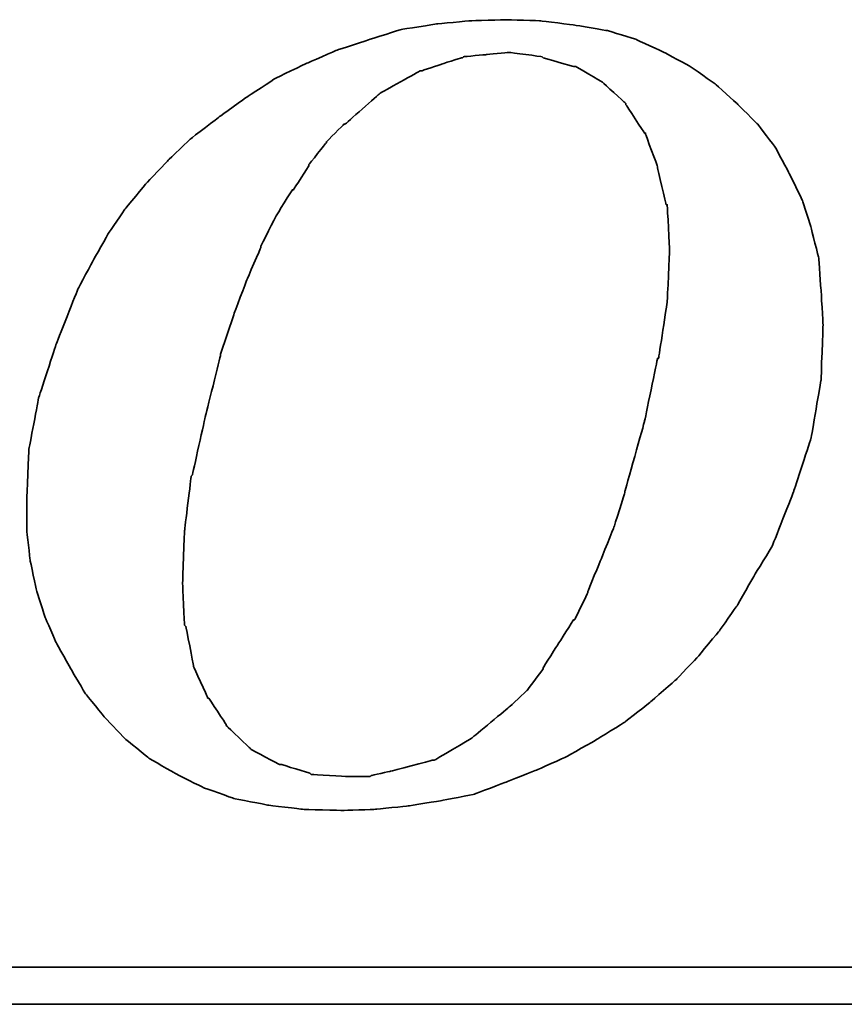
# Model space of a CAD drawing. Header units: millimetres. Extents: x 301 to 553, y -49 to 41.
# Tile 42 of 50: x 494.13 to 495.79, y -25.41 to -23.44. Entities that reach past the tile are written whole.
import ezdxf

# ---------------------------------------------------------------- set-up
doc = ezdxf.new("R2010")
doc.units = ezdxf.units.MM
doc.header["$LTSCALE"] = 0.1
doc.layers.add('DIM', color=4, linetype='CONTINUOUS')
doc.layers.add('layer 1', color=7, linetype='CONTINUOUS')

# ---------------------------------------------------------------- blocks, each defined once
blk = doc.blocks.new('TBI MOTION logo(完整正式版)')
at = {"layer": 'layer 1', "color": 22, "lineweight": 35}
for points, knots in [([(35.79625, -6.98375), (35.79625, -6.98375), (36.23125, -7.43875), (36.23125, -7.43875), (36.23125, -7.43875), (36.23125, -7.43875), (36.75625, -7.87125), (36.75625, -7.87125), (36.75625, -7.87125), (36.75625, -7.87125), (37.33125, -8.20375), (37.33125, -8.20375), (37.33125, -8.20375), (37.33125, -8.20375), (37.95625, -8.51875), (37.95625, -8.51875), (37.95625, -8.51875), (37.95625, -8.51875), (38.62625, -8.75875), (38.62625, -8.75875), (38.62625, -8.75875), (38.62625, -8.75875), (39.37125, -8.90375), (39.37125, -8.90375), (39.37125, -8.90375), (39.37125, -8.90375), (40.14125, -8.99875), (40.14125, -8.99875), (40.14125, -8.99875), (40.14125, -8.99875), (41.02625, -9.02375), (41.02625, -9.02375), (41.02625, -9.02375), (41.02625, -9.02375), (41.74625, -8.99875), (41.74625, -8.99875), (41.74625, -8.99875), (41.74625, -8.99875), (42.46625, -8.92375), (42.46625, -8.92375), (42.46625, -8.92375), (42.46625, -8.92375), (43.21125, -8.80625), (43.21125, -8.80625), (43.21125, -8.80625), (43.21125, -8.80625), (43.93125, -8.66375), (43.93125, -8.66375), (43.93125, -8.66375), (43.93125, -8.66375), (44.62625, -8.39875), (44.62625, -8.39875), (44.62625, -8.39875), (44.62625, -8.39875), (45.29625, -8.13375), (45.29625, -8.13375), (45.29625, -8.13375), (45.29625, -8.13375), (45.94625, -7.84375), (45.94625, -7.84375), (45.94625, -7.84375), (45.94625, -7.84375), (46.61625, -7.46375), (46.61625, -7.46375), (46.61625, -7.46375), (46.61625, -7.46375), (47.24125, -7.07875), (47.24125, -7.07875), (47.24125, -7.07875), (47.24125, -7.07875), (47.81625, -6.62375), (47.81625, -6.62375), (47.81625, -6.62375), (47.81625, -6.62375), (48.36875, -6.14375), (48.36875, -6.14375), (48.36875, -6.14375), (48.36875, -6.14375), (48.84625, -5.64125), (48.84625, -5.64125), (48.84625, -5.64125), (48.84625, -5.64125), (49.32625, -5.06375), (49.32625, -5.06375), (49.32625, -5.06375), (49.32625, -5.06375), (49.71125, -4.51374), (49.71125, -4.51374), (49.71125, -4.51374), (49.71125, -4.51374), (50.09625, -3.83874), (50.09625, -3.83874), (50.09625, -3.83874), (50.09625, -3.83874), (50.48125, -3.21374), (50.48125, -3.21374), (50.48125, -3.21374), (50.48125, -3.21374), (50.96125, -1.99125), (50.96125, -1.99125), (50.96125, -1.99125), (50.96125, -1.99125), (51.34375, -0.81875), (51.34375, -0.81875), (51.34375, -0.81875), (51.34375, -0.81875), (51.56125, 0.45624), (51.56125, 0.45624), (51.56125, 0.45624), (51.56125, 0.45624), (51.60625, 1.67624), (51.60625, 1.67624), (51.60625, 1.67624), (51.60625, 1.67624), (51.56125, 2.44625), (51.56125, 2.44625), (51.56125, 2.44625), (51.56125, 2.44625), (51.51125, 3.14125), (51.51125, 3.14125), (51.51125, 3.14125), (51.51125, 3.14125), (51.34375, 3.81125), (51.34375, 3.81125), (51.34375, 3.81125), (51.34375, 3.81125), (51.15125, 4.41125), (51.15125, 4.41125), (51.15125, 4.41125), (51.15125, 4.41125), (50.86125, 5.01125), (50.86125, 5.01125), (50.86125, 5.01125), (50.86125, 5.01125), (50.55125, 5.58875), (50.55125, 5.58875), (50.55125, 5.58875), (50.55125, 5.58875), (50.16625, 6.09125), (50.16625, 6.09125), (50.16625, 6.09125), (50.16625, 6.09125), (49.71125, 6.54875), (49.71125, 6.54875), (49.71125, 6.54875), (49.71125, 6.54875), (49.23125, 6.98125), (49.23125, 6.98125), (49.23125, 6.98125), (49.23125, 6.98125), (48.67875, 7.36625), (48.67875, 7.36625), (48.67875, 7.36625), (48.67875, 7.36625), (48.10375, 7.67625), (48.10375, 7.67625), (48.10375, 7.67625), (48.10375, 7.67625), (47.48125, 7.96375), (47.48125, 7.96375), (47.48125, 7.96375), (47.48125, 7.96375), (46.85625, 8.15625), (46.85625, 8.15625), (46.85625, 8.15625), (46.85625, 8.15625), (46.13625, 8.27624), (46.13625, 8.27624), (46.13625, 8.27624), (46.13625, 8.27624), (45.39125, 8.37125), (45.39125, 8.37125), (45.39125, 8.37125), (45.39125, 8.37125), (44.62625, 8.39624), (44.62625, 8.39624), (44.62625, 8.39624), (44.62625, 8.39624), (43.83625, 8.37125), (43.83625, 8.37125), (43.83625, 8.37125), (43.83625, 8.37125), (43.09125, 8.30125), (43.09125, 8.30125), (43.09125, 8.30125), (43.09125, 8.30125), (42.32125, 8.18125), (42.32125, 8.18125), (42.32125, 8.18125), (42.32125, 8.18125), (41.62875, 7.96375), (41.62875, 7.96375), (41.62875, 7.96375), (41.62875, 7.96375), (40.90625, 7.72625), (40.90625, 7.72625), (40.90625, 7.72625), (40.90625, 7.72625), (40.23624, 7.43625), (40.23624, 7.43625), (40.23624, 7.43625), (40.23624, 7.43625), (39.54124, 7.10125), (39.54124, 7.10125), (39.54124, 7.10125), (39.54124, 7.10125), (38.91625, 6.69125), (38.91625, 6.69125), (38.91625, 6.69125), (38.91625, 6.69125), (38.31625, 6.26125), (38.31625, 6.26125), (38.31625, 6.26125), (38.31625, 6.26125), (37.69125, 5.78125), (37.69125, 5.78125), (37.69125, 5.78125), (37.69125, 5.78125), (37.18625, 5.30125), (37.18625, 5.30125), (37.18625, 5.30125), (37.18625, 5.30125), (36.70625, 4.79624), (36.70625, 4.79624), (36.70625, 4.79624), (36.70625, 4.79624), (36.23125, 4.22125), (36.23125, 4.22125), (36.23125, 4.22125), (36.23125, 4.22125), (35.87124, 3.69375), (35.87124, 3.69375), (35.87124, 3.69375), (35.87124, 3.69375), (35.53125, 3.09125), (35.53125, 3.09125), (35.53125, 3.09125), (35.53125, 3.09125), (35.19875, 2.47125), (35.19875, 2.47125), (35.19875, 2.47125), (35.19875, 2.47125), (34.71625, 1.24625), (34.71625, 1.24625), (34.71625, 1.24625), (34.71625, 1.24625), (34.33125, 0.06874), (34.33125, 0.06874), (34.33125, 0.06874), (34.33125, 0.06874), (34.11625, -1.07875), (34.11625, -1.07875), (34.11625, -1.07875), (34.11625, -1.07875), (34.07125, -2.15875), (34.07125, -2.15875), (34.07125, -2.15875), (34.07125, -2.15875), (34.07125, -2.85375), (34.07125, -2.85375), (34.07125, -2.85375), (34.07125, -2.85375), (34.14125, -3.50375), (34.14125, -3.50375), (34.14125, -3.50375), (34.14125, -3.50375), (34.28625, -4.17375), (34.28625, -4.17375), (34.28625, -4.17375), (34.28625, -4.17375), (34.47625, -4.77624), (34.47625, -4.77624), (34.47625, -4.77624), (34.47625, -4.77624), (34.71625, -5.32625), (34.71625, -5.32625), (34.71625, -5.32625), (34.71625, -5.32625), (35.05375, -5.92875), (35.05375, -5.92875), (35.05375, -5.92875), (35.05375, -5.92875), (35.36375, -6.45375), (35.36375, -6.45375), (35.36375, -6.45375), (35.36375, -6.45375), (35.79625, -6.98375), (35.79625, -6.98375)], [0, 0, 0, 0, 0.01388889, 0.01388889, 0.01388889, 0.0138889, 0.02777778, 0.02777778, 0.02777778, 0.02777779, 0.04166667, 0.04166667, 0.04166667, 0.04166668, 0.05555556, 0.05555556, 0.05555556, 0.05555557, 0.06944444, 0.06944444, 0.06944444, 0.06944445, 0.08333333, 0.08333333, 0.08333333, 0.08333334, 0.09722222, 0.09722222, 0.09722222, 0.09722223, 0.11111111, 0.11111111, 0.11111111, 0.11111112, 0.125, 0.125, 0.125, 0.12500001, 0.13888889, 0.13888889, 0.13888889, 0.1388889, 0.15277778, 0.15277778, 0.15277778, 0.15277779, 0.16666667, 0.16666667, 0.16666667, 0.16666668, 0.18055556, 0.18055556, 0.18055556, 0.18055557, 0.19444444, 0.19444444, 0.19444444, 0.19444445, 0.20833333, 0.20833333, 0.20833333, 0.20833334, 0.22222222, 0.22222222, 0.22222222, 0.22222223, 0.23611111, 0.23611111, 0.23611111, 0.23611112, 0.25, 0.25, 0.25, 0.25000001, 0.26388889, 0.26388889, 0.26388889, 0.2638889, 0.27777778, 0.27777778, 0.27777778, 0.27777779, 0.29166667, 0.29166667, 0.29166667, 0.29166668, 0.30555556, 0.30555556, 0.30555556, 0.30555557, 0.31944444, 0.31944444, 0.31944444, 0.31944445, 0.33333333, 0.33333333, 0.33333333, 0.33333334, 0.34722222, 0.34722222, 0.34722222, 0.34722223, 0.36111111, 0.36111111, 0.36111111, 0.36111112, 0.375, 0.375, 0.375, 0.37500001, 0.38888889, 0.38888889, 0.38888889, 0.3888889, 0.40277778, 0.40277778, 0.40277778, 0.40277779, 0.41666667, 0.41666667, 0.41666667, 0.41666668, 0.43055556, 0.43055556, 0.43055556, 0.43055557, 0.44444444, 0.44444444, 0.44444444, 0.44444445, 0.45833333, 0.45833333, 0.45833333, 0.45833334, 0.47222222, 0.47222222, 0.47222222, 0.47222223, 0.48611111, 0.48611111, 0.48611111, 0.48611112, 0.5, 0.5, 0.5, 0.50000001, 0.51388889, 0.51388889, 0.51388889, 0.5138889, 0.52777778, 0.52777778, 0.52777778, 0.52777779, 0.54166667, 0.54166667, 0.54166667, 0.54166668, 0.55555556, 0.55555556, 0.55555556, 0.55555557, 0.56944444, 0.56944444, 0.56944444, 0.56944445, 0.58333333, 0.58333333, 0.58333333, 0.58333334, 0.59722222, 0.59722222, 0.59722222, 0.59722223, 0.61111111, 0.61111111, 0.61111111, 0.61111112, 0.625, 0.625, 0.625, 0.62500001, 0.63888889, 0.63888889, 0.63888889, 0.6388889, 0.65277778, 0.65277778, 0.65277778, 0.65277779, 0.66666667, 0.66666667, 0.66666667, 0.66666668, 0.68055556, 0.68055556, 0.68055556, 0.68055557, 0.69444444, 0.69444444, 0.69444444, 0.69444445, 0.70833333, 0.70833333, 0.70833333, 0.70833334, 0.72222222, 0.72222222, 0.72222222, 0.72222223, 0.73611111, 0.73611111, 0.73611111, 0.73611112, 0.75, 0.75, 0.75, 0.75000001, 0.76388889, 0.76388889, 0.76388889, 0.7638889, 0.77777778, 0.77777778, 0.77777778, 0.77777779, 0.79166667, 0.79166667, 0.79166667, 0.79166668, 0.80555556, 0.80555556, 0.80555556, 0.80555557, 0.81944444, 0.81944444, 0.81944444, 0.81944445, 0.83333333, 0.83333333, 0.83333333, 0.83333334, 0.84722222, 0.84722222, 0.84722222, 0.84722223, 0.86111111, 0.86111111, 0.86111111, 0.86111112, 0.875, 0.875, 0.875, 0.87500001, 0.88888889, 0.88888889, 0.88888889, 0.8888889, 0.90277778, 0.90277778, 0.90277778, 0.90277779, 0.91666667, 0.91666667, 0.91666667, 0.91666668, 0.93055556, 0.93055556, 0.93055556, 0.93055557, 0.94444444, 0.94444444, 0.94444444, 0.94444445, 0.95833333, 0.95833333, 0.95833333, 0.95833334, 0.97222222, 0.97222222, 0.97222222, 0.97222223, 0.98611111, 0.98611111, 0.98611111, 0.98611112, 1, 1, 1, 1]), ([(38.33875, 1.03124), (38.33875, 1.03124), (38.62625, 1.89625), (38.62625, 1.89625), (38.62625, 1.89625), (38.62625, 1.89625), (38.91625, 2.66375), (38.91625, 2.66375), (38.91625, 2.66375), (38.91625, 2.66375), (39.22625, 3.38125), (39.22625, 3.38125), (39.22625, 3.38125), (39.22625, 3.38125), (39.22625, 3.40624), (39.22625, 3.40624), (39.22625, 3.40624), (39.22625, 3.40624), (39.56124, 4.07624), (39.56124, 4.07624), (39.56124, 4.07624), (39.56124, 4.07624), (39.92125, 4.65125), (39.92125, 4.65125), (39.92125, 4.65125), (39.92125, 4.65125), (39.94625, 4.65125), (39.94625, 4.65125), (39.94625, 4.65125), (39.94625, 4.65125), (40.28125, 5.17875), (40.28125, 5.17875), (40.28125, 5.17875), (40.28125, 5.17875), (40.28125, 5.20375), (40.28125, 5.20375), (40.28125, 5.20375), (40.28125, 5.20375), (40.66875, 5.68625), (40.66875, 5.68625), (40.66875, 5.68625), (40.66875, 5.68625), (40.66875, 5.70625), (40.66875, 5.70625), (40.66875, 5.70625), (40.66875, 5.70625), (41.05124, 6.09125), (41.05124, 6.09125), (41.05124, 6.09125), (41.05124, 6.09125), (41.07625, 6.09125), (41.07625, 6.09125), (41.07625, 6.09125), (41.07625, 6.09125), (41.84125, 6.76625), (41.84125, 6.76625), (41.84125, 6.76625), (41.84125, 6.76625), (41.86625, 6.78625), (41.86625, 6.78625), (41.86625, 6.78625), (41.86625, 6.78625), (42.73125, 7.26624), (42.73125, 7.26624), (42.73125, 7.26624), (42.73125, 7.26624), (42.75625, 7.26624), (42.75625, 7.26624), (42.75625, 7.26624), (42.75625, 7.26624), (43.18625, 7.41125), (43.18625, 7.41125), (43.18625, 7.41125), (43.18625, 7.41125), (43.64125, 7.55625), (43.64125, 7.55625), (43.64125, 7.55625), (43.64125, 7.55625), (43.66625, 7.55625), (43.66625, 7.55625), (43.66625, 7.55625), (43.66625, 7.55625), (43.69125, 7.58124), (43.69125, 7.58124), (43.69125, 7.58124), (43.69125, 7.58124), (44.19125, 7.62625), (44.19125, 7.62625), (44.19125, 7.62625), (44.19125, 7.62625), (44.67125, 7.67625), (44.67125, 7.67625), (44.67125, 7.67625), (44.67125, 7.67625), (44.69625, 7.67625), (44.69625, 7.67625), (44.69625, 7.67625), (44.69625, 7.67625), (45.41875, 7.58124), (45.41875, 7.58124), (45.41875, 7.58124), (45.41875, 7.58124), (45.44125, 7.55625), (45.44125, 7.55625), (45.44125, 7.55625), (45.44125, 7.55625), (46.11125, 7.36625), (46.11125, 7.36625), (46.11125, 7.36625), (46.11125, 7.36625), (46.13625, 7.36625), (46.13625, 7.36625), (46.13625, 7.36625), (46.13625, 7.36625), (46.15875, 7.36625), (46.15875, 7.36625), (46.15875, 7.36625), (46.15875, 7.36625), (46.73625, 7.02624), (46.73625, 7.02624), (46.73625, 7.02624), (46.73625, 7.02624), (46.76125, 7.00624), (46.76125, 7.00624), (46.76125, 7.00624), (46.76125, 7.00624), (47.24125, 6.57124), (47.24125, 6.57124), (47.24125, 6.57124), (47.24125, 6.57124), (47.26625, 6.54875), (47.26625, 6.54875), (47.26625, 6.54875), (47.26625, 6.54875), (47.26625, 6.52375), (47.26625, 6.52375), (47.26625, 6.52375), (47.26625, 6.52375), (47.67375, 5.89875), (47.67375, 5.89875), (47.67375, 5.89875), (47.67375, 5.89875), (47.69625, 5.89875), (47.69625, 5.89875), (47.69625, 5.89875), (47.69625, 5.89875), (47.69625, 5.87625), (47.69625, 5.87625), (47.69625, 5.87625), (47.69625, 5.87625), (47.96125, 5.15625), (47.96125, 5.15625), (47.96125, 5.15625), (47.96125, 5.15625), (47.96125, 5.13125), (47.96125, 5.13125), (47.96125, 5.13125), (47.96125, 5.13125), (48.15125, 4.31875), (48.15125, 4.31875), (48.15125, 4.31875), (48.15125, 4.31875), (48.17625, 4.31875), (48.17625, 4.31875), (48.17625, 4.31875), (48.17625, 4.31875), (48.17625, 4.29125), (48.17625, 4.29125), (48.17625, 4.29125), (48.17625, 4.29125), (48.22625, 3.33125), (48.22625, 3.33125), (48.22625, 3.33125), (48.22625, 3.33125), (48.22625, 3.30875), (48.22625, 3.30875), (48.22625, 3.30875), (48.22625, 3.30875), (48.17625, 2.20624), (48.17625, 2.20624), (48.17625, 2.20624), (48.17625, 2.20624), (48.17625, 2.18124), (48.17625, 2.18124), (48.17625, 2.18124), (48.17625, 2.18124), (47.98375, 0.93624), (47.98375, 0.93624), (47.98375, 0.93624), (47.98375, 0.93624), (47.96125, 0.93624), (47.96125, 0.93624), (47.96125, 0.93624), (47.96125, 0.93624), (47.67375, -0.45874), (47.67375, -0.45874), (47.67375, -0.45874), (47.67375, -0.45874), (47.24125, -1.99125), (47.24125, -1.99125), (47.24125, -1.99125), (47.24125, -1.99125), (47.24125, -2.01874), (47.24125, -2.01874), (47.24125, -2.01874), (47.24125, -2.01874), (47.00125, -2.78375), (47.00125, -2.78375), (47.00125, -2.78375), (47.00125, -2.78375), (46.71125, -3.50375), (46.71125, -3.50375), (46.71125, -3.50375), (46.71125, -3.50375), (46.42625, -4.19875), (46.42625, -4.19875), (46.42625, -4.19875), (46.42625, -4.19875), (46.42625, -4.22375), (46.42625, -4.22375), (46.42625, -4.22375), (46.42625, -4.22375), (46.13625, -4.82374), (46.13625, -4.82374), (46.13625, -4.82374), (46.13625, -4.82374), (46.11125, -4.82374), (46.11125, -4.82374), (46.11125, -4.82374), (46.11125, -4.82374), (45.77625, -5.35125), (45.77625, -5.35125), (45.77625, -5.35125), (45.77625, -5.35125), (45.44125, -5.87875), (45.44125, -5.87875), (45.44125, -5.87875), (45.44125, -5.87875), (45.44125, -5.90375), (45.44125, -5.90375), (45.44125, -5.90375), (45.44125, -5.90375), (45.10625, -6.35875), (45.10625, -6.35875), (45.10625, -6.35875), (45.10625, -6.35875), (45.08125, -6.38375), (45.08125, -6.38375), (45.08125, -6.38375), (45.08125, -6.38375), (44.69625, -6.74375), (44.69625, -6.74375), (44.69625, -6.74375), (44.69625, -6.74375), (43.88375, -7.41625), (43.88375, -7.41625), (43.88375, -7.41625), (43.88375, -7.41625), (43.85625, -7.43875), (43.85625, -7.43875), (43.85625, -7.43875), (43.85625, -7.43875), (43.04125, -7.91875), (43.04125, -7.91875), (43.04125, -7.91875), (43.04125, -7.91875), (43.01625, -7.91875), (43.01625, -7.91875), (43.01625, -7.91875), (43.01625, -7.91875), (42.99625, -7.91875), (42.99625, -7.91875), (42.99625, -7.91875), (42.99625, -7.91875), (42.08125, -8.15875), (42.08125, -8.15875), (42.08125, -8.15875), (42.08125, -8.15875), (41.65125, -8.25625), (41.65125, -8.25625), (41.65125, -8.25625), (41.65125, -8.25625), (41.62875, -8.27875), (41.62875, -8.27875), (41.62875, -8.27875), (41.62875, -8.27875), (41.60125, -8.27875), (41.60125, -8.27875), (41.60125, -8.27875), (41.60125, -8.27875), (41.12125, -8.27875), (41.12125, -8.27875), (41.12125, -8.27875), (41.12125, -8.27875), (40.35624, -8.23125), (40.35624, -8.23125), (40.35624, -8.23125), (40.35624, -8.23125), (40.33125, -8.23125), (40.33125, -8.23125), (40.33125, -8.23125), (40.33125, -8.23125), (40.30625, -8.20375), (40.30625, -8.20375), (40.30625, -8.20375), (40.30625, -8.20375), (39.68375, -8.01375), (39.68375, -8.01375), (39.68375, -8.01375), (39.68375, -8.01375), (39.66124, -8.01375), (39.66124, -8.01375), (39.66124, -8.01375), (39.66124, -8.01375), (39.63625, -8.01375), (39.63625, -8.01375), (39.63625, -8.01375), (39.63625, -8.01375), (39.01125, -7.67875), (39.01125, -7.67875), (39.01125, -7.67875), (39.01125, -7.67875), (38.98875, -7.65375), (38.98875, -7.65375), (38.98875, -7.65375), (38.98875, -7.65375), (38.48625, -7.17375), (38.48625, -7.17375), (38.48625, -7.17375), (38.48625, -7.17375), (38.45875, -7.14875), (38.45875, -7.14875), (38.45875, -7.14875), (38.45875, -7.14875), (38.45875, -7.12875), (38.45875, -7.12875), (38.45875, -7.12875), (38.45875, -7.12875), (38.07625, -6.54875), (38.07625, -6.54875), (38.07625, -6.54875), (38.07625, -6.54875), (38.05125, -6.54875), (38.05125, -6.54875), (38.05125, -6.54875), (38.05125, -6.54875), (38.05125, -6.52875), (38.05125, -6.52875), (38.05125, -6.52875), (38.05125, -6.52875), (37.74125, -5.85375), (37.74125, -5.85375), (37.74125, -5.85375), (37.74125, -5.85375), (37.74125, -5.82875), (37.74125, -5.82875), (37.74125, -5.82875), (37.74125, -5.82875), (37.57375, -4.96875), (37.57375, -4.96875), (37.57375, -4.96875), (37.57375, -4.96875), (37.54625, -4.94375), (37.54625, -4.94375), (37.54625, -4.94375), (37.54625, -4.94375), (37.50125, -4.03375), (37.50125, -4.03375), (37.50125, -4.03375), (37.50125, -4.03375), (37.50125, -4.00875), (37.50125, -4.00875), (37.50125, -4.00875), (37.50125, -4.00875), (37.54625, -2.85375), (37.54625, -2.85375), (37.54625, -2.85375), (37.54625, -2.85375), (37.69125, -1.65875), (37.69125, -1.65875), (37.69125, -1.65875), (37.69125, -1.65875), (37.71624, -1.63375), (37.71624, -1.63375), (37.71624, -1.63375), (37.71624, -1.63375), (38.00375, -0.33875), (38.00375, -0.33875), (38.00375, -0.33875), (38.00375, -0.33875), (38.33875, 1.00624), (38.33875, 1.00624), (38.33875, 1.00624), (38.33875, 1.00624), (38.33875, 1.03124), (38.33875, 1.03124)], [0, 0, 0, 0, 0.01010101, 0.01010101, 0.01010101, 0.01010102, 0.02020202, 0.02020202, 0.02020202, 0.02020203, 0.03030303, 0.03030303, 0.03030303, 0.03030304, 0.04040404, 0.04040404, 0.04040404, 0.04040405, 0.05050505, 0.05050505, 0.05050505, 0.05050506, 0.06060606, 0.06060606, 0.06060606, 0.06060607, 0.07070707, 0.07070707, 0.07070707, 0.07070708, 0.08080808, 0.08080808, 0.08080808, 0.08080809, 0.09090909, 0.09090909, 0.09090909, 0.0909091, 0.1010101, 0.1010101, 0.1010101, 0.10101011, 0.11111111, 0.11111111, 0.11111111, 0.11111112, 0.12121212, 0.12121212, 0.12121212, 0.12121213, 0.13131313, 0.13131313, 0.13131313, 0.13131314, 0.14141414, 0.14141414, 0.14141414, 0.14141415, 0.15151515, 0.15151515, 0.15151515, 0.15151516, 0.16161616, 0.16161616, 0.16161616, 0.16161617, 0.17171717, 0.17171717, 0.17171717, 0.17171718, 0.18181818, 0.18181818, 0.18181818, 0.18181819, 0.19191919, 0.19191919, 0.19191919, 0.1919192, 0.2020202, 0.2020202, 0.2020202, 0.20202021, 0.21212121, 0.21212121, 0.21212121, 0.21212122, 0.22222222, 0.22222222, 0.22222222, 0.22222223, 0.23232323, 0.23232323, 0.23232323, 0.23232324, 0.24242424, 0.24242424, 0.24242424, 0.24242425, 0.25252525, 0.25252525, 0.25252525, 0.25252526, 0.26262626, 0.26262626, 0.26262626, 0.26262627, 0.27272727, 0.27272727, 0.27272727, 0.27272728, 0.28282828, 0.28282828, 0.28282828, 0.28282829, 0.29292929, 0.29292929, 0.29292929, 0.2929293, 0.3030303, 0.3030303, 0.3030303, 0.30303031, 0.31313131, 0.31313131, 0.31313131, 0.31313132, 0.32323232, 0.32323232, 0.32323232, 0.32323233, 0.33333333, 0.33333333, 0.33333333, 0.33333334, 0.34343434, 0.34343434, 0.34343434, 0.34343435, 0.35353535, 0.35353535, 0.35353535, 0.35353536, 0.36363636, 0.36363636, 0.36363636, 0.36363637, 0.37373737, 0.37373737, 0.37373737, 0.37373738, 0.38383838, 0.38383838, 0.38383838, 0.38383839, 0.39393939, 0.39393939, 0.39393939, 0.3939394, 0.4040404, 0.4040404, 0.4040404, 0.40404041, 0.41414141, 0.41414141, 0.41414141, 0.41414142, 0.42424242, 0.42424242, 0.42424242, 0.42424243, 0.43434343, 0.43434343, 0.43434343, 0.43434344, 0.44444444, 0.44444444, 0.44444444, 0.44444445, 0.45454545, 0.45454545, 0.45454545, 0.45454546, 0.46464646, 0.46464646, 0.46464646, 0.46464647, 0.47474747, 0.47474747, 0.47474747, 0.47474748, 0.48484848, 0.48484848, 0.48484848, 0.48484849, 0.49494949, 0.49494949, 0.49494949, 0.4949495, 0.50505051, 0.50505051, 0.50505051, 0.50505052, 0.51515152, 0.51515152, 0.51515152, 0.51515153, 0.52525253, 0.52525253, 0.52525253, 0.52525254, 0.53535354, 0.53535354, 0.53535354, 0.53535355, 0.54545455, 0.54545455, 0.54545455, 0.54545456, 0.55555556, 0.55555556, 0.55555556, 0.55555557, 0.56565657, 0.56565657, 0.56565657, 0.56565658, 0.57575758, 0.57575758, 0.57575758, 0.57575759, 0.58585859, 0.58585859, 0.58585859, 0.5858586, 0.5959596, 0.5959596, 0.5959596, 0.59595961, 0.60606061, 0.60606061, 0.60606061, 0.60606062, 0.61616162, 0.61616162, 0.61616162, 0.61616163, 0.62626263, 0.62626263, 0.62626263, 0.62626264, 0.63636364, 0.63636364, 0.63636364, 0.63636365, 0.64646465, 0.64646465, 0.64646465, 0.64646466, 0.65656566, 0.65656566, 0.65656566, 0.65656567, 0.66666667, 0.66666667, 0.66666667, 0.66666668, 0.67676768, 0.67676768, 0.67676768, 0.67676769, 0.68686869, 0.68686869, 0.68686869, 0.6868687, 0.6969697, 0.6969697, 0.6969697, 0.69696971, 0.70707071, 0.70707071, 0.70707071, 0.70707072, 0.71717172, 0.71717172, 0.71717172, 0.71717173, 0.72727273, 0.72727273, 0.72727273, 0.72727274, 0.73737374, 0.73737374, 0.73737374, 0.73737375, 0.74747475, 0.74747475, 0.74747475, 0.74747476, 0.75757576, 0.75757576, 0.75757576, 0.75757577, 0.76767677, 0.76767677, 0.76767677, 0.76767678, 0.77777778, 0.77777778, 0.77777778, 0.77777779, 0.78787879, 0.78787879, 0.78787879, 0.7878788, 0.7979798, 0.7979798, 0.7979798, 0.79797981, 0.80808081, 0.80808081, 0.80808081, 0.80808082, 0.81818182, 0.81818182, 0.81818182, 0.81818183, 0.82828283, 0.82828283, 0.82828283, 0.82828284, 0.83838384, 0.83838384, 0.83838384, 0.83838385, 0.84848485, 0.84848485, 0.84848485, 0.84848486, 0.85858586, 0.85858586, 0.85858586, 0.85858587, 0.86868687, 0.86868687, 0.86868687, 0.86868688, 0.87878788, 0.87878788, 0.87878788, 0.87878789, 0.88888889, 0.88888889, 0.88888889, 0.8888889, 0.8989899, 0.8989899, 0.8989899, 0.89898991, 0.90909091, 0.90909091, 0.90909091, 0.90909092, 0.91919192, 0.91919192, 0.91919192, 0.91919193, 0.92929293, 0.92929293, 0.92929293, 0.92929294, 0.93939394, 0.93939394, 0.93939394, 0.93939395, 0.94949495, 0.94949495, 0.94949495, 0.94949496, 0.95959596, 0.95959596, 0.95959596, 0.95959597, 0.96969697, 0.96969697, 0.96969697, 0.96969698, 0.97979798, 0.97979798, 0.97979798, 0.97979799, 0.98989899, 0.98989899, 0.98989899, 0.989899, 1, 1, 1, 1]), ([(75.90875, -9.47875), (75.90875, -9.47875), (75.90875, -12.28625), (75.90875, -12.28625), (75.90875, -12.28625), (75.90875, -12.28625), (75.90875, -12.47875), (75.90875, -12.47875), (75.90875, -12.47875), (75.90875, -12.47875), (75.71625, -12.47875), (75.71625, -12.47875), (75.71625, -12.47875), (75.71625, -12.47875), (-88.32875, -12.47875), (-88.32875, -12.47875), (-88.32875, -12.47875), (-88.32875, -12.47875), (-88.32875, -13.29375), (-88.32875, -13.29375), (-88.32875, -13.29375), (-88.32875, -13.29375), (82.89125, -13.29375), (82.89125, -13.29375), (82.89125, -13.29375), (82.89125, -13.29375), (75.90875, -9.47875), (75.90875, -9.47875)], [0, 0, 0, 0, 0.14285714, 0.14285714, 0.14285714, 0.14285715, 0.28571429, 0.28571429, 0.28571429, 0.2857143, 0.42857143, 0.42857143, 0.42857143, 0.42857144, 0.57142857, 0.57142857, 0.57142857, 0.57142858, 0.71428571, 0.71428571, 0.71428571, 0.71428572, 0.85714286, 0.85714286, 0.85714286, 0.85714287, 1, 1, 1, 1])]:
    blk.add_open_spline(points, degree=3, knots=knots, dxfattribs=at)

msp = doc.modelspace()

# ---------------------------------------------------------------- block references
at = {"layer": 'DIM', "color": 7, "xscale": 0.0912171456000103, "yscale": 0.0912171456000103, "zscale": 0.0912171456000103}
msp.add_blockref('TBI MOTION logo(完整正式版)', (491.0377, -24.201), dxfattribs=at)

doc.saveas('drawing.dxf')
